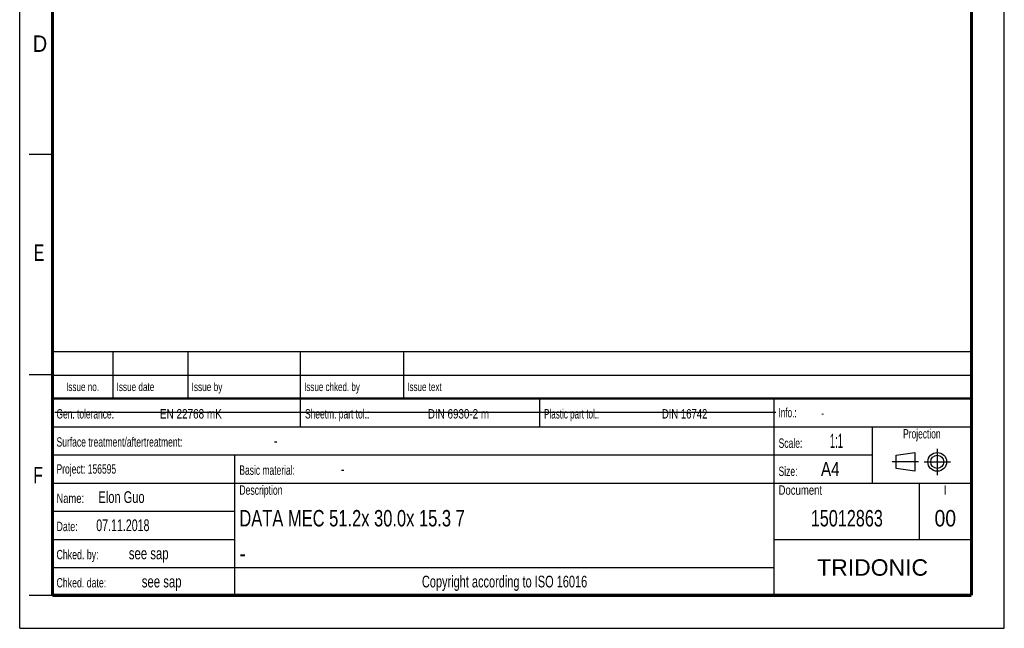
# Model space of a CAD drawing. Header units: millimetres. Extents: x 0 to 210, y 0 to 297.
# Tile 1 of 4: x 0 to 210, y 0 to 130. Entities that reach past the tile are written whole.
import ezdxf
from ezdxf.enums import TextEntityAlignment as Align

# ---------------------------------------------------------------- set-up
doc = ezdxf.new("R2010")
doc.units = ezdxf.units.MM
doc.header["$LTSCALE"] = 19.36
doc.linetypes.add('CENTER', pattern=[0.6, 0.375, -0.075, 0.075, -0.075])
doc.layers.get('0').update_dxf_attribs({"linetype": 'CONTINUOUS'})
doc.layers.add('DEFAULT_1', color=7, linetype='CENTER')
doc.layers.add('Z_NOTICE', color=7, linetype='CONTINUOUS')
doc.styles.get("Standard").update_dxf_attribs({"font": 'txt', "width": 0.7})
doc.styles.add('TEXTSTYLE_2', font='txt', dxfattribs={"width": 0.75})
doc.styles.add('TEXTSTYLE_4', font='arial.ttf')

# ---------------------------------------------------------------- blocks, each defined once
blk = doc.blocks.new('PROJEKTIONSMETHODE_BL0', base_point=(192.31, 35.47))
at = {"color": 2, "linetype": 'CONTINUOUS'}
for p, q in [((186.91, 36.87), (190.91, 37.47)), ((186.91, 34.07), (186.91, 36.87)), ((190.91, 37.47), (190.91, 33.47)), ((190.91, 33.47), (186.91, 34.07))]:
    blk.add_line(p, q, dxfattribs=at)
for radius in [2, 1.4]:
    blk.add_circle((195.71, 35.47), radius, dxfattribs=at)
at = {"layer": 'DEFAULT_1', "color": 2, "linetype": 'CENTER'}
for p, q in [((195.71, 38.27), (195.71, 32.67)), ((191.71, 35.47), (186.11, 35.47)), ((192.91, 35.47), (198.5, 35.47))]:
    blk.add_line(p, q, dxfattribs=at)

msp = doc.modelspace()

# ---------------------------------------------------------------- linework, layer by layer
at = {"color": 2, "linetype": 'CONTINUOUS'}
for p, q in [((0, 0), (0, 297)), ((210, 0), (210, 297)), ((7, 101), (2, 101)), ((6.91362, 48.96015), (6.91362, 58.96015)), ((6.91362, 58.96015), (202.91362, 58.96015)), ((19.91362, 48.96015), (19.91362, 58.96015)), ((35.91362, 48.96015), (35.91362, 58.96015)), ((59.91362, 48.96015), (59.91362, 58.96015)), ((81.91362, 48.96015), (81.91362, 58.96015)), ((202.91362, 48.96015), (202.91362, 58.96015)), ((7, 54), (2, 54)), ((6.91362, 53.96015), (202.91362, 53.96015)), ((6.91355, 6.96013), (6.91355, 48.96013)), ((6.91355, 48.96013), (202.91355, 48.96013)), ((6.91362, 48.96015), (202.91362, 48.96015)), ((59.91355, 42.96013), (59.91355, 48.96013)), ((110.91355, 42.96013), (110.91355, 48.96013)), ((160.91355, 6.96013), (160.91355, 48.96013)), ((202.91355, 6.96013), (202.91355, 48.96013)), ((6.91355, 42.96013), (202.91355, 42.96013)), ((181.91355, 30.96013), (181.91355, 42.96013)), ((6.91355, 36.96013), (181.91355, 36.96013)), ((45.91355, 6.96013), (45.91355, 36.96013)), ((6.91355, 30.96013), (202.91355, 30.96013)), ((191.91355, 18.96013), (191.91355, 30.96013)), ((6.91355, 24.96013), (45.91355, 24.96013)), ((6.91355, 18.96013), (45.91355, 18.96013)), ((160.91355, 18.96013), (202.91355, 18.96013)), ((6.91355, 12.96013), (160.91355, 12.96013)), ((7, 7), (2, 7)), ((6.91355, 6.96013), (202.91355, 6.96013)), ((0, 0), (210, 0))]:
    msp.add_line(p, q, dxfattribs=at)
at = {"color": 7, "linetype": 'CONTINUOUS'}
msp.add_line((7.46812, 46.04239), (161.26812, 46.04239), dxfattribs=at)
for points, const_width in [([(7, 7), (7, 290)], 0.7), ([(203, 7), (203, 290)], 0.7), ([(7, 49), (203, 49)], 0.5), ([(7, 7), (203, 7)], 0.7)]:
    msp.add_lwpolyline(points, dxfattribs=dict(at, const_width=const_width))

# ---------------------------------------------------------------- block references
at = {"color": 2, "linetype": 'CONTINUOUS'}
msp.add_blockref('PROJEKTIONSMETHODE_BL0', (192.30508, 35.46975), dxfattribs=at)

# ---------------------------------------------------------------- texts
at = {"color": 5, "linetype": 'CONTINUOUS', "style": 'TEXTSTYLE_2'}
for s, width, p in [('D', 0.904762, (2.80729, 122.85717)), ('E', 0.714286, (3.00245, 78.30247)), ('F', 0.714286, (2.92219, 30.89704))]:
    msp.add_text(s, height=3.5, dxfattribs=dict(at, width=width)).set_placement(p)
at = {"layer": 'Z_NOTICE', "color": 5, "linetype": 'CONTINUOUS', "style": 'TEXTSTYLE_2'}
for s, height, width, p in [('Issue date ', 1.8, 0.725108, (20.66362, 50.56015)), ('Issue by ', 1.8, 0.732804, (36.66362, 50.56015)), ('Issue chked. by', 1.8, 0.711111, (60.66362, 50.56015)), ('Issue text ', 1.8, 0.712121, (82.66362, 50.56015)), ('Gen. tolerance:', 2, 0.669841, (7.85105, 44.71013)), ('EN 22768 mK', 2, 0.792208, (29.91057, 44.71013)), ('Sheetm. part tol.:', 2, 0.67328, (60.85105, 44.71013)), ('DIN 6930-2 m', 2, 0.78373, (87.05343, 44.71013)), ('Plastic part tol.:', 2, 0.642857, (111.85105, 44.71013)), ('DIN 16742', 2, 0.759259, (136.95819, 44.71013)), ('Info.: ', 2, 0.64966, (161.85105, 44.96013)), ('Surface treatment/aftertreatment: ', 2, 0.681373, (7.85105, 38.71013)), ('Scale:  ', 2, 0.684524, (161.85105, 38.46013)), ('1:1', 3, 0.5, (172.80343, 38.46013)), ('-', 2.5, 0.714286, (54.18438, 38.71013)), ('Project: 156595', 2, 0.679365, (7.85105, 32.96013)), ('Basic material: ', 2, 0.675595, (46.85105, 32.71013)), ('-', 2.5, 0.714286, (68.47009, 32.71013)), ('Size: ', 2, 0.678571, (161.85105, 32.46013)), (' A4', 3, 0.809524, (169.9939, 32.46013)), ('Elon Guo', 2.5, 0.705357, (16.80343, 26.71013)), ('Description', 2, 0.688312, (46.85105, 28.46013)), ('Document', 2, 0.761905, (161.85105, 28.46013)), ('Name: ', 2, 0.746032, (7.85105, 26.71013)), ('07.11.2018', 2.5, 0.678571, (16.32724, 20.71013)), ('Date: ', 2, 0.706349, (7.85105, 20.71013)), ('Chked. by: ', 2, 0.701299, (7.85105, 14.71013)), ('see sap', 2.5, 0.72449, (23.27962, 14.71013)), ('Chked. date: ', 2, 0.699634, (7.85105, 8.71013)), ('see sap', 2.5, 0.72449, (26.04152, 8.71013))]:
    msp.add_text(s, height=height, dxfattribs=dict(at, width=width)).set_placement(p)
for s, height, width, p in [('Issue no.', 1.8, 0.719577, (13.41362, 50.56015)), ('Projection', 2, 0.671429, (192.41355, 40.46013)), ('I', 2, 0.833333, (197.41355, 28.46013)), ('Copyright according to ISO 16016', 2.5, 0.700149, (103.41355, 8.71013))]:
    msp.add_text(s, height=height, dxfattribs=dict(at, width=width)).set_placement(p, align=Align.CENTER)
at = {"layer": 'Z_NOTICE', "color": 5, "linetype": 'CONTINUOUS', "width": 0.714286}
msp.add_text('-', height=1.8, dxfattribs=at).set_placement((170.94628, 44.96013))
at = {"layer": 'Z_NOTICE', "color": 7, "linetype": 'CONTINUOUS', "width": 0.751323}
msp.add_text('DATA MEC 51.2x 30.0x 15.3 7', height=3.5, dxfattribs=at).set_placement((46.85105, 21.71013))
at = {"layer": 'Z_NOTICE', "color": 7, "linetype": 'CONTINUOUS', "style": 'TEXTSTYLE_2'}
for s, width, p in [('15012863', 0.738095, (176.41355, 21.71013)), ('00', 0.880952, (197.41355, 21.71013))]:
    msp.add_text(s, height=3.5, dxfattribs=dict(at, width=width)).set_placement(p, align=Align.CENTER)
at = {"layer": 'Z_NOTICE', "color": 7, "linetype": 'CONTINUOUS', "style": 'TEXTSTYLE_2', "width": 0.904762}
msp.add_text('-', height=3.5, dxfattribs=at).set_placement((46.85105, 14.21013))
at = {"layer": 'Z_NOTICE', "color": 5, "linetype": 'CONTINUOUS', "style": 'TEXTSTYLE_4'}
msp.add_text('TRIDONIC', height=3.5, dxfattribs=at).set_placement((181.91355, 11.21013), align=Align.CENTER)

doc.saveas('drawing.dxf')
